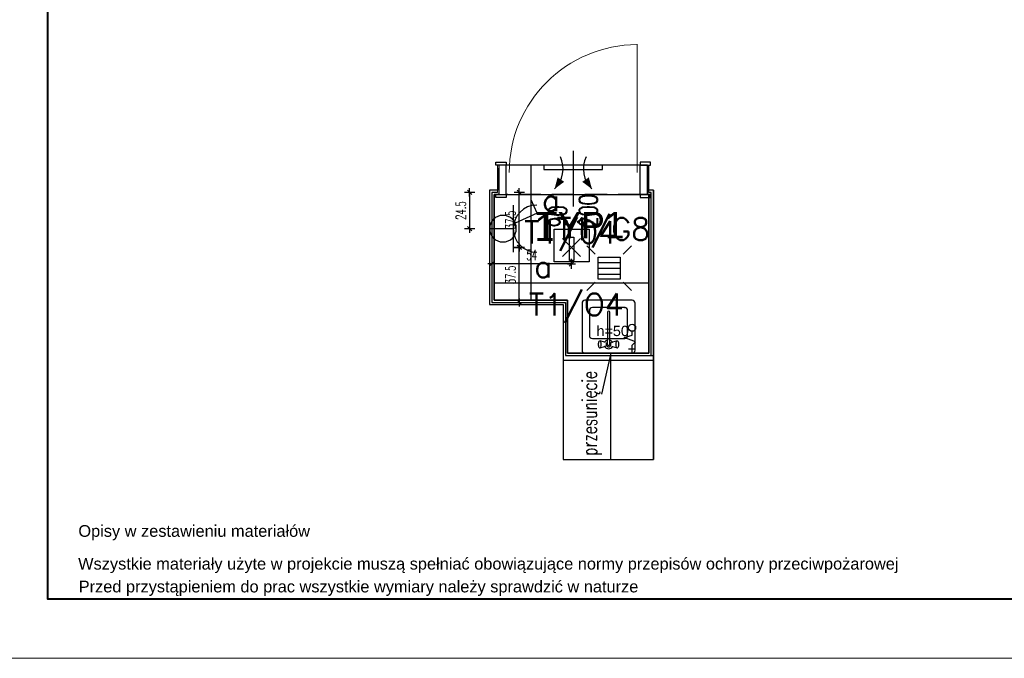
# Model space of a CAD drawing. Header units: centimetres. Extents: x -15121 to 30567, y -60641 to 0.
# Tile 199 of 256: x 8175 to 8844, y -25975 to -25541. Entities that reach past the tile are written whole.
import ezdxf
from ezdxf.enums import TextEntityAlignment as Align

# ---------------------------------------------------------------- set-up
doc = ezdxf.new("R2010")
doc.units = ezdxf.units.CM
doc.header["$LTSCALE"] = 60
doc.linetypes.add('( Dashed )', pattern=[0.75, 0.5, -0.25])
doc.layers.add('A Obramowanie', color=7, linetype='Continuous', lineweight=15, plot=False)
for name, color, linetype, lineweight in [('A Ramka', 5, 'Continuous', 40), ('AIKA tabelka ogólna 25', 7, 'Continuous', 20), ('opisy', 1, 'Continuous', 15)]:
    doc.layers.add(name, color=color, linetype=linetype, lineweight=lineweight)
for name, color, linetype in [('AIKA gniazdka łazienka', 7, 'Continuous'), ('AIKA lampy sanitariaty', 3, 'Continuous'), ('AIKA podłoga wc pod meble', 8, 'Continuous'), ('AIKA TYNK', 5, 'Continuous'), ('AIKA widoki wymiarowanie', 7, 'Continuous'), ('AIKA widokowe', 7, 'Continuous'), ('AIKA wymiarowanie gnaizdka rzut lobby', 7, 'Continuous'), ('AIKA wymiarowanie wc rzut', 7, 'Continuous'), ('AIKA ŚCIANA', 8, 'Continuous'), ('E_Gniazda wtyczkowe - Moc', 6, 'Continuous'), ('E_Gniazda wtyczkowe - Numer obwodu', 1, 'Continuous'), ('E_Gniazda wtyczkowe - Opis', 3, 'Continuous'), ('E_Gniazda wtyczkowe - Symbol', 3, 'Continuous'), ('E_Oświetlenie - Numer obwodu', 1, 'Continuous'), ('E_Oświetlenie - Opis', 4, 'Continuous'), ('E_Łączniki - Symbol', 3, 'Continuous')]:
    doc.layers.add(name, color=color, linetype=linetype)
doc.styles.add('Annotative', font='arial.ttf')
doc.styles.add('KomProjekt_txt', font='arial.ttf')
doc.styles.add('RomanS', font='romans.shx')
doc.styles.add('SIMPLEX', font='simplex', dxfattribs={"width": 0.85})
doc.styles.add('TableTextStyle', font='txt')
doc.styles.add('wymiar', font='txt.shx', dxfattribs={"width": 0.6})
doc.dimstyles.new('Dwudziestka', dxfattribs={"dimtxt": 7, "dimasz": 0.7, "dimexe": 5, "dimexo": 0, "dimgap": 2.5, "dimtad": 1, "dimtoh": 1, "dimdec": 3, "dimrnd": 0.5, "dimdsep": 46, "dimtxsty": 'wymiar', "dimblk": 'znacznik', "dimcen": 0, "dimdle": 5, "dimse1": 1, "dimse2": 1, "dimclrd": 256, "dimclre": 256, "dimclrt": 256, "dimadec": 0, "dimazin": 0, "dimtfac": 0.4, "dimtdec": 3, "dimtix": 1, "dimtofl": 0, "dimtmove": 2, "dimatfit": 3, "dimldrblk": 'znacznik', "dimfxl": 1, "dimtolj": 1, "dimarcsym": 0})

# ---------------------------------------------------------------- blocks, each defined once
blk = doc.blocks.new('*X5919')
at = {"color": 0}
for p, q in [((621.16, -2967.99), (636.16, -2967.99)), ((621.16, -2971.99), (636.16, -2971.99)), ((621.16, -2975.99), (636.16, -2975.99))]:
    blk.add_line(p, q, dxfattribs=at)
blk = doc.blocks.new('E_Gniazdo Pojedyńcze 1-faz')
at = {"layer": 'E_Gniazda wtyczkowe - Symbol'}
for p, q in [((-16, 16), (16, 16)), ((0, 0), (0, 16))]:
    blk.add_line(p, q, dxfattribs=at)
blk.add_arc((0, 32), 16, 180, 0, dxfattribs=at)
at = {"layer": 'E_Gniazda wtyczkowe - Moc', "style": 'SIMPLEX'}
blk.add_attdef('moc', text='', height=15, dxfattribs=at).set_placement((46.25, 24.3), align=Align.CENTER)
at = {"layer": 'E_Gniazda wtyczkowe - Numer obwodu', "style": 'SIMPLEX'}
blk.add_attdef('obwód', text='', height=15, dxfattribs=at).set_placement((-0.01, 45.53), align=Align.CENTER)
at = {"layer": 'E_Gniazda wtyczkowe - Opis', "style": 'SIMPLEX'}
blk.add_attdef('ilość', text='', height=12, dxfattribs=at).set_placement((-0.07, 27.56), align=Align.CENTER)
blk.add_attdef('h. montażu', (4.31, 3.88), '', height=10, dxfattribs=at)
blk = doc.blocks.new('E_Łącznik jednobiegunowy')
at = {"layer": 'E_Łączniki - Symbol'}
for q in [(3.7, 17.27), (19.6, 28.22)]:
    blk.add_line((10.58, 32.33), q, dxfattribs=at)
blk.add_circle((-0.05, 9.04), 9.04, dxfattribs=at)
at = {"layer": 'E_Oświetlenie - Numer obwodu', "style": 'SIMPLEX'}
blk.add_attdef('OBWÓD', (13.86, 6.42), '', height=15, dxfattribs=at)
at = {"layer": 'E_Oświetlenie - Opis', "style": 'SIMPLEX'}
blk.add_attdef('OPIS1', (11.97, 35.59), '', height=15, dxfattribs=at)
blk.add_attdef('h. montażu', text='', height=15, dxfattribs=at).set_placement((1.49, 23.5), align=Align.RIGHT)
blk = doc.blocks.new('opis lamp')
at = {"layer": 'E_Oświetlenie - Numer obwodu', "style": 'SIMPLEX'}
blk.add_attdef('OBWÓD', text='', height=15, dxfattribs=at).set_placement((-9.46, -1.18), align=Align.CENTER)
at = {"layer": 'E_Oświetlenie - Opis', "style": 'SIMPLEX'}
blk.add_attdef('OPIS1', (55.72, 42.77), '', height=15, dxfattribs=at)
blk = doc.blocks.new('znacznik')
at = {"color": 0}
for points in [[(-4, 0), (4, 0)], [(0, -5), (0, 5)]]:
    blk.add_lwpolyline(points, dxfattribs=at)
at = {"color": 1}
blk.add_lwpolyline([(-2.12, -2.12), (2.12, 2.12)], dxfattribs=at)
blk = doc.blocks.new('*D6898')
at = {"layer": 'AIKA widoki wymiarowanie', "lineweight": -2, "transparency": 16777216}
blk.add_line((8480.58, -25658.91), (8480.58, -25682.13), dxfattribs=at)
at = {"layer": 'Defpoints', "color": 0, "transparency": 16777216}
for p in [(8495.64, -25658.21), (8480.58, -25682.83), (8494.19, -25682.83)]:
    blk.add_point(p, dxfattribs=at)
at = {"layer": 'AIKA widoki wymiarowanie', "lineweight": -2, "transparency": 16777216, "xscale": 0.7, "yscale": 0.7, "zscale": 0.7}
for p, rotation in [((8480.58, -25658.21), 90), ((8480.58, -25682.83), 270)]:
    blk.add_blockref('znacznik', p, dxfattribs=dict(at, rotation=rotation))
at = {"layer": 'AIKA widoki wymiarowanie', "transparency": 16777216, "insert": (8474.58, -25670.52), "char_height": 7, "attachment_point": 5, "rotation": 90, "style": 'wymiar'}
blk.add_mtext('\\A1;24.5', dxfattribs=at)
blk = doc.blocks.new('*D6920')
at = {"layer": 'AIKA widoki wymiarowanie', "lineweight": -2, "transparency": 16777216}
blk.add_line((8549.11, -25706.77), (8496.34, -25706.77), dxfattribs=at)
at = {"layer": 'Defpoints', "color": 0, "transparency": 16777216}
for p in [(8495.64, -25695.62), (8549.81, -25695.62), (8495.64, -25706.77)]:
    blk.add_point(p, dxfattribs=at)
at = {"layer": 'AIKA widoki wymiarowanie', "lineweight": -2, "transparency": 16777216, "xscale": 0.7, "yscale": 0.7, "zscale": 0.7, "rotation": 180}
blk.add_blockref('znacznik', (8495.64, -25706.77), dxfattribs=at)
at = {"layer": 'AIKA widoki wymiarowanie', "lineweight": -2, "transparency": 16777216, "xscale": 0.7, "yscale": 0.7, "zscale": 0.7}
blk.add_blockref('znacznik', (8549.81, -25706.77), dxfattribs=at)
at = {"layer": 'AIKA widoki wymiarowanie', "transparency": 16777216, "insert": (8522.73, -25700.77), "char_height": 7, "attachment_point": 5, "style": 'wymiar'}
blk.add_mtext('\\A1;54', dxfattribs=at)
blk = doc.blocks.new('*D6921')
at = {"layer": 'AIKA wymiarowanie wc rzut', "lineweight": -2, "transparency": 16777216}
blk.add_line((8514.35, -25732.32), (8514.35, -25696.32), dxfattribs=at)
at = {"layer": 'Defpoints', "color": 0, "transparency": 16777216}
for p in [(8514.35, -25695.62), (8549.81, -25695.62), (8545.65, -25733.02)]:
    blk.add_point(p, dxfattribs=at)
at = {"layer": 'AIKA wymiarowanie wc rzut', "lineweight": -2, "transparency": 16777216, "xscale": 0.7, "yscale": 0.7, "zscale": 0.7}
for p, rotation in [((8514.35, -25695.62), 90), ((8514.35, -25733.02), 270)]:
    blk.add_blockref('znacznik', p, dxfattribs=dict(at, rotation=rotation))
at = {"layer": 'AIKA wymiarowanie wc rzut', "transparency": 16777216, "insert": (8508.35, -25714.32), "char_height": 7, "attachment_point": 5, "rotation": 90, "style": 'wymiar'}
blk.add_mtext('\\A1;37.5', dxfattribs=at)
blk = doc.blocks.new('*D6922')
at = {"layer": 'AIKA wymiarowanie wc rzut', "lineweight": -2, "transparency": 16777216}
blk.add_line((8514.35, -25694.92), (8514.35, -25658.91), dxfattribs=at)
at = {"layer": 'Defpoints', "color": 0, "transparency": 16777216}
for p in [(8499.48, -25658.21), (8514.35, -25658.21), (8549.81, -25695.62)]:
    blk.add_point(p, dxfattribs=at)
at = {"layer": 'AIKA wymiarowanie wc rzut', "lineweight": -2, "transparency": 16777216, "xscale": 0.7, "yscale": 0.7, "zscale": 0.7}
for p, rotation in [((8514.35, -25658.21), 90), ((8514.35, -25695.62), 270)]:
    blk.add_blockref('znacznik', p, dxfattribs=dict(at, rotation=rotation))
at = {"layer": 'AIKA wymiarowanie wc rzut', "transparency": 16777216, "insert": (8508.35, -25676.91), "char_height": 7, "attachment_point": 5, "rotation": 90, "style": 'wymiar'}
blk.add_mtext('\\A1;37.5', dxfattribs=at)

msp = doc.modelspace()

# ---------------------------------------------------------------- linework, layer by layer
at = {"layer": 'A Obramowanie', "transparency": 33554610}
msp.add_lwpolyline([(10389.0664, -25975.0194), (8155.9272, -25975.0194), (8155.9272, -24408.9094), (10389.0664, -24408.9094)], close=True, dxfattribs=at)
at = {"layer": 'A Ramka', "transparency": 33554610}
msp.add_lwpolyline([(10351.4715, -24449.4644), (8193.5221, -24449.4644), (8193.5221, -25934.4644), (10351.4715, -25934.4644)], close=True, dxfattribs=at)
at = {"layer": 'AIKA lampy sanitariaty'}
for p, q in [((8543.738, -25689.5423), (8555.8851, -25701.6894)), ((8543.738, -25701.6894), (8555.8851, -25689.5423))]:
    msp.add_line(p, q, dxfattribs=at)
for points in [[(8537.9851, -25683.1006), (8561.822, -25683.1006), (8561.822, -25705.3796), (8537.9851, -25705.3796)], [(8548.458, -25688.6239), (8551.3236, -25688.6239), (8551.3236, -25704.4139), (8548.458, -25704.4139)]]:
    msp.add_lwpolyline(points, close=True, dxfattribs=at)
at = {"layer": 'AIKA podłoga wc pod meble'}
for p, q in [((8522.2828, -25731.5242), (8522.2828, -25639.7074)), ((8602.4828, -25719.8628), (8497.1441, -25719.8628))]:
    msp.add_line(p, q, dxfattribs=at)
msp.add_lwpolyline([(8500.4828, -25639.7074), (8500.4828, -25659.7074), (8497.135, -25659.7074), (8497.1459, -25731.5242), (8547.1459, -25731.5242), (8547.1459, -25767.5242), (8602.4828, -25767.5242), (8602.4828, -25659.7074), (8601.4828, -25659.7074), (8601.4828, -25639.7074)], close=True, dxfattribs=at)
at = {"layer": 'AIKA TYNK'}
msp.add_line((8545.6459, -25769.0242), (8605.4828, -25769.0242), dxfattribs=at)
for points in [[(8499.4828, -25658.2074), (8495.6404, -25658.2074), (8495.6404, -25733.0242), (8545.6459, -25733.0242), (8545.6459, -25769.0242)], [(8603.9828, -25769.0242), (8603.9828, -25658.2074), (8602.4828, -25658.2074)]]:
    msp.add_lwpolyline(points, dxfattribs=at)
at = {"layer": 'AIKA widoki wymiarowanie', "color": 8}
msp.add_lwpolyline([(8497.135, -25659.7074), (8602.4828, -25659.7074), (8602.4828, -25767.5242), (8547.1459, -25767.5242), (8547.1459, -25731.5242), (8497.1459, -25731.5242), (8497.135, -25659.7074)], close=True, dxfattribs=at)
at = {"layer": 'AIKA widokowe', "extrusion": (0, 0, -1)}
msp.add_line((8550.9828, -25630.0114), (8550.9828, -25667.8068), dxfattribs=at)
at = {"layer": 'AIKA widokowe', "linetype": '( Dashed )', "ltscale": 0.5}
for p, q in [((8596.4828, -25639.7074), (8505.4828, -25639.7074)), ((8596.4828, -25659.7074), (8505.4828, -25659.7074))]:
    msp.add_line(p, q, dxfattribs=at)
at = {"layer": 'AIKA widokowe'}
for p, q in [((8565.9828, -25700.2636), (8560.346, -25694.6269)), ((8584.9828, -25700.2636), (8590.6195, -25694.6269)), ((8565.9828, -25719.2636), (8560.346, -25724.9004)), ((8584.9828, -25719.2636), (8590.6195, -25724.9004)), ((8556.9828, -25733.5242), (8556.9828, -25765.5242)), ((8590.9828, -25731.5242), (8558.9828, -25731.5242)), ((8592.9828, -25765.5242), (8592.9828, -25733.5242)), ((8561.9828, -25738.5242), (8561.9828, -25755.5242)), ((8585.9828, -25736.5242), (8563.9828, -25736.5242)), ((8574.1949, -25739.6377), (8574.1949, -25758.6295)), ((8575.7706, -25758.6295), (8575.7706, -25739.6377)), ((8587.9828, -25755.5242), (8587.9828, -25738.5242)), ((8591.0008, -25755.3592), (8591.0008, -25752.6457)), ((8563.9828, -25757.5242), (8585.9828, -25757.5242)), ((8568.0678, -25760.5242), (8567.9865, -25761.1769)), ((8568.2205, -25759.9921), (8568.0678, -25760.5242)), ((8568.4262, -25759.6448), (8568.2205, -25759.9921)), ((8568.9433, -25759.269), (8568.4262, -25759.6448)), ((8569.224, -25759.1242), (8568.9433, -25759.269)), ((8572.3334, -25760.1169), (8569.224, -25759.1242)), ((8572.9728, -25760.321), (8572.3334, -25760.1169)), ((8574.1949, -25761.6631), (8574.1949, -25758.6295)), ((8575.7706, -25761.6631), (8575.7706, -25758.6295)), ((8576.9928, -25760.321), (8577.6322, -25760.1169)), ((8580.7416, -25759.1242), (8577.6322, -25760.1169)), ((8581.0223, -25759.269), (8580.7416, -25759.1242)), ((8581.5393, -25759.6448), (8581.0223, -25759.269)), ((8581.7451, -25759.9921), (8581.5393, -25759.6448)), ((8581.8978, -25760.5242), (8581.7451, -25759.9921)), ((8581.979, -25761.1769), (8581.8978, -25760.5242)), ((8585.5782, -25756.8667), (8591.0008, -25755.3592)), ((8593.4108, -25759.7309), (8585.5782, -25756.8667)), ((8590.9828, -25761.9921), (8593.4108, -25759.7309)), ((8567.9865, -25761.1769), (8567.9865, -25761.8715)), ((8567.9865, -25761.8715), (8568.0678, -25762.5242)), ((8568.0678, -25762.5242), (8568.2205, -25763.0563)), ((8568.2205, -25763.0563), (8568.4262, -25763.4036)), ((8568.4262, -25763.4036), (8568.9433, -25763.7795)), ((8568.9433, -25763.7795), (8569.224, -25763.9242)), ((8569.224, -25763.9242), (8572.3334, -25762.9315)), ((8572.9728, -25762.7274), (8572.3334, -25762.9315)), ((8576.9928, -25762.7274), (8577.6322, -25762.9315)), ((8577.6322, -25762.9315), (8580.7416, -25763.9242)), ((8580.7416, -25763.9242), (8581.0223, -25763.7795)), ((8581.0223, -25763.7795), (8581.5393, -25763.4036)), ((8581.5393, -25763.4036), (8581.7451, -25763.0563)), ((8581.7451, -25763.0563), (8581.8978, -25762.5242)), ((8581.8978, -25762.5242), (8581.979, -25761.8715)), ((8581.979, -25761.8715), (8581.979, -25761.1769)), ((8593.2512, -25764.7408), (8588.4862, -25764.7408)), ((8590.9828, -25767.5242), (8590.9828, -25761.9921)), ((8547.1459, -25767.5242), (8602.4828, -25767.5242)), ((8558.9828, -25767.5242), (8590.9828, -25767.5242))]:
    msp.add_line(p, q, dxfattribs=at)
for points in [[(8498.4828, -25637.709), (8505.4828, -25637.709), (8505.4828, -25639.7074), (8498.4828, -25639.7074)], [(8505.4828, -25639.7074), (8500.4828, -25639.7074), (8500.4828, -25659.7074), (8505.4828, -25659.7074)], [(8530.9828, -25639.7074), (8530.9828, -25642.7074), (8570.9828, -25642.7074), (8570.9828, -25639.7074)], [(8603.4828, -25637.709), (8596.4828, -25637.709), (8596.4828, -25639.7074), (8603.4828, -25639.7074)], [(8596.4828, -25639.7074), (8601.4828, -25639.7074), (8601.4828, -25659.7074), (8596.4828, -25659.7074)], [(8498.4828, -25659.7074), (8505.4828, -25659.7074), (8505.4828, -25661.7059), (8498.4828, -25661.7059)], [(8603.4828, -25659.7074), (8596.4828, -25659.7074), (8596.4828, -25661.7059), (8603.4828, -25661.7059)], [(8567.9828, -25717.2636), (8567.9828, -25702.2636), (8582.9828, -25702.2636), (8582.9828, -25717.2636)]]:
    msp.add_lwpolyline(points, close=True, dxfattribs=at)
for points in [[(8538.2595, -25655.867, 0, 5.4, 0), (8542.6044, -25649.4838, 5.4, 5.4, 0)], [(8563.706, -25655.867, 0, 5.4, 0), (8559.3611, -25649.4838, 5.4, 5.4, 0)]]:
    msp.add_lwpolyline(points, format="xyseb", dxfattribs=at)
for points in [[(8499.4828, -25659.7074), (8497.135, -25659.7074), (8497.1459, -25731.5242), (8547.1459, -25731.5242), (8547.1459, -25767.5242)], [(8602.4828, -25767.5242), (8602.4828, -25659.7074)], [(8576.5572, -25839.7074), (8576.5572, -25767.5242), (8570.1538, -25795.3038)]]:
    msp.add_lwpolyline(points, dxfattribs=at)
msp.add_circle((8591.0008, -25750.2338), 2.412, dxfattribs=at)
for centre, radius, start, end in [((8524.9754, -25642.1545), 19.0919, 314.0908385, 25.3161682), ((8576.9901, -25642.1545), 19.0919, 154.6838318, 225.9091615), ((8558.9828, -25733.5242), 2, 90, 180), ((8590.9828, -25733.5242), 2, 0, 90), ((8563.9828, -25738.5242), 2, 90, 180), ((8574.9828, -25739.6377), 0.7878, 0, 180), ((8585.9828, -25738.5242), 2, 0, 90), ((8563.9828, -25755.5242), 2, 180, 270), ((8569.04, -25759.8258), 0.7253, 11.1346905, 75.3036673), ((8563.8722, -25761.5242), 6.1602, 342.6355922, 17.3644078), ((8574.9828, -25761.5242), 3, 105.2253075, 152.0234736), ((8574.9828, -25761.5242), 1.6751, 118.0548809, 61.9451191), ((8574.9828, -25761.5242), 3, 27.9765264, 74.7746925), ((8586.0934, -25761.5242), 6.1602, 162.6355922, 197.3644078), ((8580.9256, -25759.8258), 0.7253, 104.6963327, 168.8653095), ((8585.9828, -25755.5242), 2, 270, 0), ((8558.9828, -25765.5242), 2, 180, 270), ((8569.04, -25763.2227), 0.7253, 284.6963327, 348.8653095), ((8574.9828, -25761.5242), 3, 207.9765264, 332.0234736), ((8574.9828, -25761.5242), 0.8, 190, 350), ((8580.9256, -25763.2227), 0.7253, 191.1346905, 255.3036673), ((8590.9828, -25765.5242), 2, 270, 0)]:
    msp.add_arc(centre, radius, start, end, dxfattribs=at)
msp.add_point((8585.9828, -25736.5242), dxfattribs=at)
at = {"layer": 'AIKA wymiarowanie gnaizdka rzut lobby', "color": 8}
msp.add_line((8605.4828, -25772.5242), (8544.1459, -25772.5242), dxfattribs=at)
msp.add_lwpolyline([(8499.4828, -25656.7074), (8494.1459, -25656.7074), (8494.1459, -25734.5253), (8544.1459, -25734.5242), (8544.1459, -25839.7074), (8602.4828, -25839.7074), (8605.4828, -25839.7074), (8605.4828, -25656.7074), (8602.4828, -25656.7074)], dxfattribs=at)
at = {"layer": 'AIKA ŚCIANA'}
for p, q in [((8499.4828, -25641.7074), (8499.4828, -25656.7074)), ((8499.4828, -25656.7074), (8494.1459, -25656.7074)), ((8605.4828, -25656.7074), (8602.4828, -25656.7074)), ((8605.4828, -25656.7074), (8605.4828, -25839.7074)), ((8494.1459, -25734.5253), (8544.1459, -25734.7074)), ((8544.1459, -25734.7074), (8544.1459, -25839.7074))]:
    msp.add_line(p, q, dxfattribs=at)
at = {"layer": 'opisy', "color": 0, "extrusion": (0, 0, -1)}
msp.add_line((8594.4828, -25644.7074), (8594.4828, -25557.2724), dxfattribs=at)
at = {"layer": 'opisy', "color": 5}
for p, q in [((8499.4828, -25639.7074), (8499.4828, -25658.2074)), ((8602.4828, -25639.7074), (8602.4828, -25658.2074))]:
    msp.add_line(p, q, dxfattribs=at)
at = {"layer": 'opisy', "color": 4}
for p, q in [((8499.4828, -25656.7074), (8499.4828, -25641.7074)), ((8602.4828, -25656.7074), (8602.4828, -25641.7074)), ((8494.3442, -25687.4884), (8494.3442, -25687.4884))]:
    msp.add_line(p, q, dxfattribs=at)
at = {"layer": 'opisy'}
for p, q in [((8505.4828, -25656.6074), (8505.4828, -25642.2574)), ((8596.4828, -25656.6074), (8596.4828, -25642.2574))]:
    msp.add_line(p, q, dxfattribs=at)
at = {"layer": 'opisy', "color": 1, "extrusion": (0, 0, -1)}
msp.add_arc((-8594.4828, -25644.7074), 87, 0, 90, dxfattribs=at)

# ---------------------------------------------------------------- block references
at = {"layer": 'AIKA gniazdka łazienka'}
ref = msp.add_blockref('E_Gniazdo Pojedyńcze 1-faz', (8494.1803, -25682.8298), dxfattribs=dict(at, rotation=270.0000000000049))
ref.add_attrib('obwód', 'T1/G8', (8539.601, -25690.5566), dxfattribs={"layer": 'E_Gniazda wtyczkowe - Numer obwodu', "height": 15, "style": 'SIMPLEX'})
at = {"layer": 'AIKA lampy sanitariaty'}
ref = msp.add_blockref('E_Łącznik jednobiegunowy', (8494.1926, -25682.7803), dxfattribs=dict(at, xscale=-1, rotation=270.0000000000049))
ref.add_attrib('OPIS1', 'a', (8529.7792, -25671.0329), dxfattribs={"layer": 'E_Oświetlenie - Opis', "height": 15, "style": 'SIMPLEX'})
ref.add_attrib('OBWÓD', 'T1/04', (8517.6633, -25692.8212), dxfattribs={"layer": 'E_Oświetlenie - Numer obwodu', "height": 15, "style": 'SIMPLEX'})
ref = msp.add_blockref('opis lamp', (8530.9194, -25714.0115, 1), dxfattribs=at)
ref.add_attrib('OBWÓD', 'T1/O4', dxfattribs={"layer": 'E_Oświetlenie - Numer obwodu', "height": 15, "style": 'SIMPLEX'}).set_placement((8553.0757, -25741.9795, 1), align=Align.CENTER)
ref.add_attrib('OPIS1', 'a', (8524.4462, -25716.0153, 1), dxfattribs={"layer": 'E_Oświetlenie - Opis', "height": 15, "style": 'SIMPLEX'})
at = {"layer": 'AIKA widokowe'}
msp.add_blockref('*X5919', (7946.8189, -22737.7732), dxfattribs=at)

# ---------------------------------------------------------------- texts
at = {"layer": 'AIKA lampy sanitariaty', "style": 'TableTextStyle'}
for s, p in [('TYP1', (8525.6701, -25689.4996)), ('1', (8524.74, -25691.2419))]:
    msp.add_text(s, height=18, dxfattribs=at).set_placement(p)
at = {"layer": 'AIKA tabelka ogólna 25', "transparency": 33554610, "style": 'Annotative'}
for s, height, p in [('Opisy w zestawieniu materiałów', 7.954545, (8214.6077, -25892.3974)), ('Wszystkie materiały użyte w projekcie muszą spełniać obowiązujące normy przepisów ochrony przeciwpożarowej ', 7.9545455, (8214.457, -25914.6577)), ('Przed przystąpieniem do prac wszystkie wymiary należy sprawdzić w naturze', 7.954545, (8214.8553, -25930.1934))]:
    msp.add_text(s, height=height, dxfattribs=at).set_placement(p)
at = {"layer": 'AIKA widokowe', "style": 'RomanS', "width": 0.7}
for s, height, p in [('200', 12.5, (8567.495, -25681.9969)), ('90', 12.5, (8546.6617, -25681.9969)), ('przesunięcie', 10, (8566.9868, -25837.277))]:
    msp.add_text(s, height=height, rotation=90, dxfattribs=at).set_placement(p)
at = {"layer": 'AIKA widokowe', "style": 'KomProjekt_txt'}
msp.add_text('h=50', height=7, dxfattribs=at).set_placement((8566.7913, -25755.8929))

# ---------------------------------------------------------------- dimensions: what is measured, and where the dimension line sits
at = {"layer": 'AIKA widoki wymiarowanie', "color": 8}
dim = msp.add_linear_dim(base=(8480.578, -25682.8298), p1=(8495.6404, -25658.2074), p2=(8494.1924, -25682.8298), angle=90, dimstyle='Dwudziestka', dxfattribs=at)
dim.commit()
dim.dimension.update_dxf_attribs({"geometry": '*D6898', "text_midpoint": (8474.578, -25670.5186)})
dim = msp.add_linear_dim(base=(8495.6404, -25706.7721), p1=(8549.8116, -25695.6158), p2=(8495.6404, -25695.6158), dimstyle='Dwudziestka', dxfattribs=at)
dim.commit()
dim.dimension.update_dxf_attribs({"geometry": '*D6920', "text_midpoint": (8522.726, -25700.7721)})
at = {"layer": 'AIKA wymiarowanie wc rzut', "color": 2}
for base, p1, p2, picture, middle in [((8514.3496, -25658.2074), (8549.8116, -25695.6158), (8499.4828, -25658.2074), '*D6922', (8508.3496, -25676.9116)), ((8514.3496, -25695.6158), (8545.6459, -25733.0242), (8549.8116, -25695.6158), '*D6921', (8508.3496, -25714.32))]:
    dim = msp.add_linear_dim(base=base, p1=p1, p2=p2, angle=90, dimstyle='Dwudziestka', dxfattribs=at)
    dim.commit()
    dim.dimension.update_dxf_attribs({"geometry": picture, "text_midpoint": middle})

doc.saveas('drawing.dxf')
